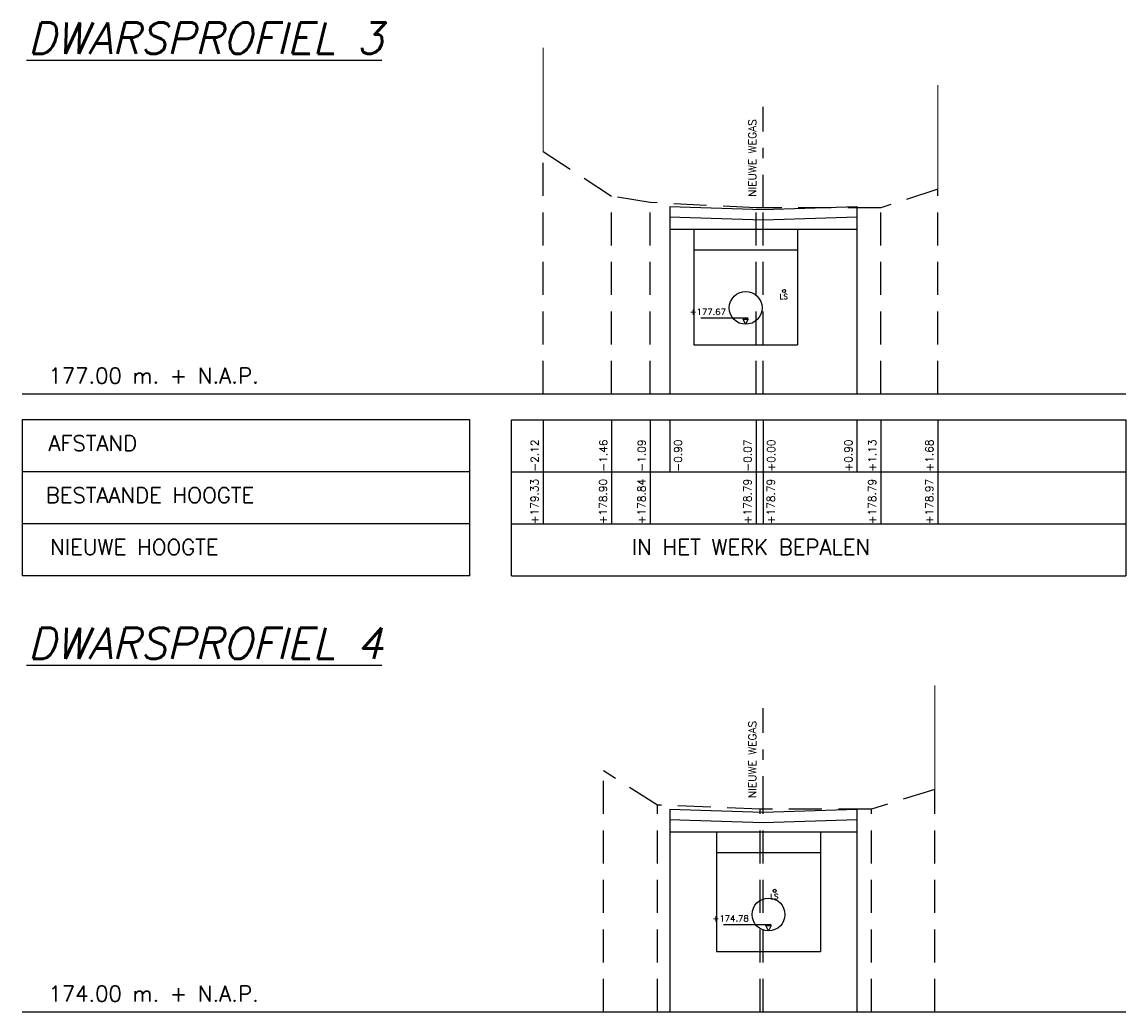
# Model space of a CAD drawing. Header units: metres. Extents: x -32 to 40, y -72 to 118.
# Tile 15 of 25: x -32 to -21, y 90 to 99. Entities that reach past the tile are written whole.
import ezdxf

# ---------------------------------------------------------------- set-up
doc = ezdxf.new("R2010")
doc.units = ezdxf.units.M
doc.linetypes.add('1-200 DASHDOT', pattern=[2.54, 1.27, -0.635, 0, -0.635])
doc.linetypes.add('1-200 HIDDEN', pattern=[0.9525, 0.635, -0.3175])
for name, color, linetype in [('PH-BEST-BEBOUWING', 1, 'Continuous'), ('PH-BESTAAND', 253, '1-200 HIDDEN'), ('PH-BESTAAND-K&L-KLIC', 12, 'Continuous'), ('PH-NIEUW-WEGAS', 2, '1-200 DASHDOT'), ('PH-ONTWERP-WATERBERGING', 6, 'Continuous'), ('PH100', 7, 'Continuous')]:
    doc.layers.add(name, color=color, linetype=linetype)
doc.layers.add('PH-INM-RASTERHEKWERK', color=8, linetype='1-200 HEKWERK', lineweight=0)
doc.styles.add('ROMANS', font='romans.shx')
doc.linetypes.add('1-200 HEKWERK', pattern='A,1.5,-0.4,["X",ROMANS,S=0.24,R=0,X=-0.275,Y=-0.12],-0.05', length=1.95)

msp = doc.modelspace()

# ---------------------------------------------------------------- linework, layer by layer
at = {"layer": 'PH-BESTAAND', "ltscale": 0.5}
for p, q in [((-26.695, 95.712), (-26.695, 98.042)), ((-26.035, 97.612), (-26.695, 98.042)), ((-22.895, 97.682), (-23.445, 97.502)), ((-22.895, 95.712), (-22.895, 97.682)), ((-26.035, 95.712), (-26.035, 97.612)), ((-25.665, 97.552), (-26.035, 97.612)), ((-25.665, 95.712), (-25.665, 97.552)), ((-24.645, 97.502), (-25.665, 97.552)), ((-24.645, 95.712), (-24.645, 97.502)), ((-23.445, 97.502), (-24.645, 97.502)), ((-24.575, 95.712), (-24.575, 97.502)), ((-23.445, 95.712), (-23.445, 97.502)), ((-26.115, 89.765), (-26.115, 92.085)), ((-25.595, 91.755), (-26.115, 92.085)), ((-22.925, 91.905), (-23.535, 91.715)), ((-22.925, 89.765), (-22.925, 91.905)), ((-25.595, 89.765), (-25.595, 91.755)), ((-24.605, 91.715), (-25.595, 91.755)), ((-24.605, 89.765), (-24.605, 91.715)), ((-23.535, 91.715), (-24.605, 91.715)), ((-24.575, 89.765), (-24.575, 91.715)), ((-23.535, 89.765), (-23.535, 91.715))]:
    msp.add_line(p, q, dxfattribs=at)
at = {"layer": 'PH-BESTAAND-K&L-KLIC'}
for centre in [(-24.375, 96.702), (-24.465, 90.93)]:
    msp.add_circle(centre, 0.015, dxfattribs=at)
at = {"layer": 'PH-INM-RASTERHEKWERK', "ltscale": 0.5}
for points in [[(-26.695, 98.042), (-26.695, 99.042)], [(-22.895, 97.682), (-22.895, 98.682)], [(-22.925, 91.905), (-22.925, 92.905)]]:
    msp.add_lwpolyline(points, dxfattribs=at)
at = {"layer": 'PH-NIEUW-WEGAS', "ltscale": 0.25}
for p, q in [((-24.575, 97.502), (-24.575, 98.473)), ((-24.575, 91.715), (-24.575, 92.687))]:
    msp.add_line(p, q, dxfattribs=at)
at = {"layer": 'PH-ONTWERP-WATERBERGING'}
for p, q in [((-25.475, 97.515), (-25.475, 95.712)), ((-23.675, 97.515), (-23.675, 95.712)), ((-25.475, 97.295), (-23.675, 97.295)), ((-25.245, 97.295), (-25.245, 96.182)), ((-24.245, 97.295), (-24.245, 96.182)), ((-25.245, 97.096), (-24.245, 97.096)), ((-25.178, 96.444), (-24.72, 96.444)), ((-25.245, 96.182), (-24.245, 96.182)), ((-25.475, 91.717), (-25.475, 89.765)), ((-23.675, 91.717), (-23.675, 89.765)), ((-25.475, 91.496), (-23.675, 91.496)), ((-25.025, 91.496), (-25.025, 90.345)), ((-24.025, 91.496), (-24.025, 90.345)), ((-25.025, 91.298), (-24.025, 91.298)), ((-24.958, 90.607), (-24.5, 90.607)), ((-25.025, 90.345), (-24.025, 90.345))]:
    msp.add_line(p, q, dxfattribs=at)
for points in [[(-25.475, 97.515), (-24.575, 97.485), (-23.675, 97.515)], [(-25.479, 97.415), (-24.575, 97.385), (-23.672, 97.415)], [(-25.475, 91.717), (-24.575, 91.687), (-23.675, 91.717)], [(-25.479, 91.617), (-24.575, 91.587), (-23.672, 91.617)]]:
    msp.add_lwpolyline(points, dxfattribs=at)
for points in [[(-24.77, 96.432), (-24.72, 96.432), (-24.745, 96.382)], [(-24.55, 90.595), (-24.5, 90.595), (-24.525, 90.545)]]:
    msp.add_lwpolyline(points, close=True, dxfattribs=at)
for centre in [(-24.745, 96.539), (-24.525, 90.702)]:
    msp.add_circle(centre, 0.158, dxfattribs=at)
at = {"layer": 'PH100', "color": 5, "linetype": 'Continuous'}
for p, q in [((-31.711, 95.712), (-21.084, 95.712)), ((-31.711, 89.765), (-21.084, 89.765))]:
    msp.add_line(p, q, dxfattribs=at)
at = {"layer": 'PH100'}
for p, q in [((-27.4, 95.462), (-31.711, 95.462)), ((-31.711, 95.462), (-31.711, 93.962)), ((-27.4, 93.962), (-27.4, 95.462)), ((-27, 95.462), (-21.084, 95.462)), ((-27, 93.962), (-27, 95.462)), ((-26.695, 95.462), (-26.695, 94.462)), ((-26.035, 95.462), (-26.035, 94.462)), ((-25.665, 95.462), (-25.665, 94.462)), ((-25.475, 95.462), (-25.475, 94.962)), ((-24.645, 95.462), (-24.645, 94.462)), ((-24.575, 95.462), (-24.575, 94.462)), ((-23.675, 95.462), (-23.675, 94.962)), ((-23.445, 95.462), (-23.445, 94.462)), ((-22.895, 95.462), (-22.895, 94.462)), ((-21.084, 95.462), (-21.084, 93.962)), ((-27.4, 94.962), (-31.711, 94.962)), ((-27, 94.962), (-21.084, 94.962)), ((-27.4, 94.462), (-31.711, 94.462)), ((-27, 94.462), (-21.084, 94.462)), ((-27.4, 93.962), (-31.711, 93.962)), ((-27, 93.962), (-21.084, 93.962))]:
    msp.add_line(p, q, dxfattribs=at)

# ---------------------------------------------------------------- texts
at = {"layer": 'PH-BEST-BEBOUWING', "color": 2, "char_height": 0.075, "width": 1.8344, "attachment_point": 7, "rotation": 90, "style": 'ROMANS'}
for insert in [(-24.643, 97.608), (-24.643, 91.821)]:
    msp.add_mtext('NIEUWE WEGAS', dxfattribs=dict(at, insert=insert))
at = {"layer": 'PH-BESTAAND-K&L-KLIC', "lineweight": -3, "ltscale": 0.25, "char_height": 0.05, "attachment_point": 3, "style": 'ROMANS'}
for insert in [(-24.339, 96.673), (-24.429, 90.901)]:
    msp.add_mtext_dynamic_manual_height_columns('LS', width=0.49631, gutter_width=1, heights=[0], dxfattribs=dict(at, insert=insert))
at = {"layer": 'PH-ONTWERP-WATERBERGING', "char_height": 0.06, "attachment_point": 3, "style": 'ROMANS'}
for s, insert in [('+177.67', (-24.935, 96.531)), ('+174.78', (-24.715, 90.694))]:
    msp.add_mtext_dynamic_manual_height_columns(s, width=0.49631, gutter_width=1, heights=[0], dxfattribs=dict(at, insert=insert))
at = {"layer": 'PH100', "color": 3, "linetype": 'Continuous', "style": 'ROMANS', "oblique": 14}
for s, p in [('%%UDWARSPROFIEL 3', (-31.654, 98.984)), ('%%UDWARSPROFIEL 4', (-31.654, 93.162))]:
    msp.add_text(s, height=0.3, dxfattribs=at).set_placement(p)
at = {"layer": 'PH100', "color": 1, "linetype": 'Continuous', "style": 'ROMANS'}
for s, p in [('177.00 m. + N.A.P.', (-31.458, 95.812)), ('AFSTAND', (-31.458, 95.162)), ('BESTAANDE HOOGTE', (-31.483, 94.662)), ('NIEUWE HOOGTE', (-31.44, 94.162)), ('IN HET WERK BEPALEN', (-25.84, 94.162)), ('174.00 m. + N.A.P.', (-31.458, 89.865))]:
    msp.add_text(s, height=0.15, dxfattribs=at).set_placement(p)
at = {"layer": 'PH100', "color": 2, "linetype": 'Continuous', "style": 'ROMANS'}
for s, p in [('-2.12', (-26.738, 94.963)), ('-1.46', (-26.078, 94.963)), ('-1.09', (-25.708, 94.963)), ('-0.90', (-25.358, 94.963)), ('-0.07', (-24.688, 94.963)), ('+0.00', (-24.462, 94.963)), ('+0.90', (-23.718, 94.963)), ('+1.13', (-23.488, 94.963)), ('+1.68', (-22.938, 94.963))]:
    msp.add_text(s, height=0.075, rotation=90, dxfattribs=at).set_placement(p)
at = {"layer": 'PH100', "color": 8, "linetype": 'Continuous', "style": 'ROMANS'}
for s, p in [('+179.33', (-26.74, 94.457)), ('+178.90', (-26.08, 94.457)), ('+178.84', (-25.71, 94.457)), ('+178.79', (-24.69, 94.457)), ('+178.79', (-24.465, 94.457)), ('+178.79', (-23.49, 94.457)), ('+178.97', (-22.94, 94.457))]:
    msp.add_text(s, height=0.075, rotation=90, dxfattribs=at).set_placement(p)

doc.saveas('drawing.dxf')
